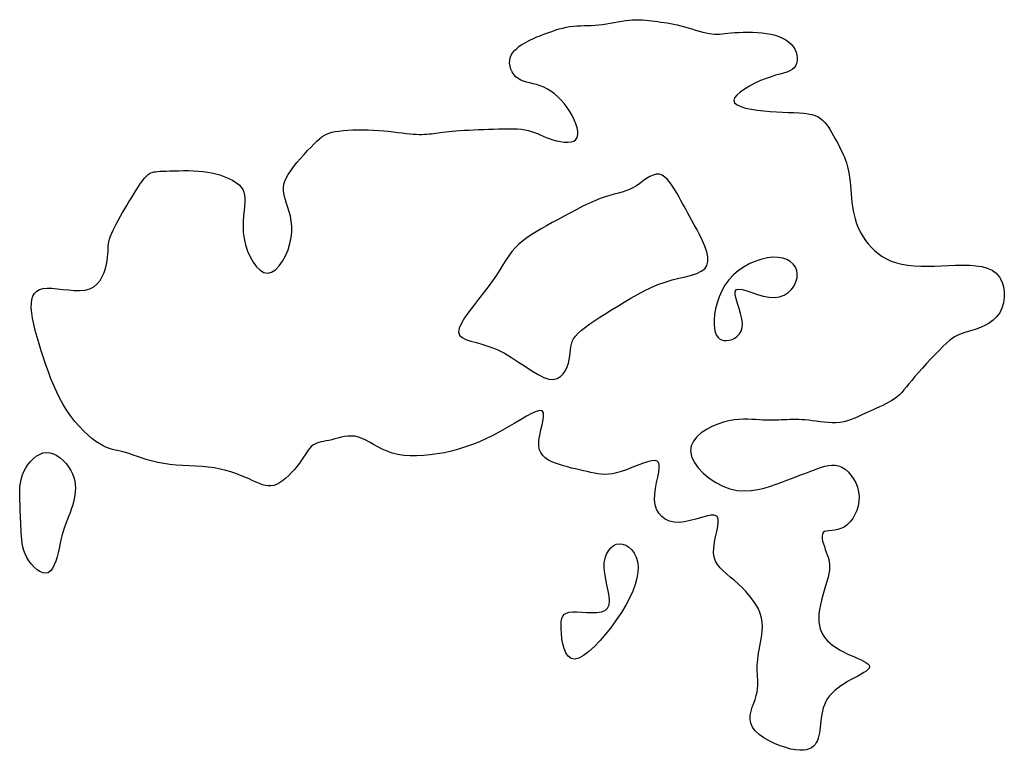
# Model space of a CAD drawing. Header units: millimetres. Extents: x 32690613 to 32693367, y 5343692 to 5344708.
# Tile 91 of 256: x 32692520 to 32692538, y 5343771 to 5343783. Entities that reach past the tile are written whole.
import ezdxf

# ---------------------------------------------------------------- set-up
doc = ezdxf.new("R2010")
doc.units = ezdxf.units.MM
doc.header["$LTSCALE"] = 20
doc.layers.add('02-DGM_HL_493.00', color=102, linetype='Continuous')

msp = doc.modelspace()

# ---------------------------------------------------------------- linework, layer by layer
at = {"layer": '02-DGM_HL_493.00', "elevation": 493, "flags": 128}
for points in [[(32692527.298, 5343781.457), (32692527.358, 5343781.452), (32692527.413, 5343781.449), (32692527.465, 5343781.447), (32692527.512, 5343781.447), (32692527.557, 5343781.448), (32692527.599, 5343781.451), (32692527.64, 5343781.454), (32692527.679, 5343781.458), (32692527.717, 5343781.463), (32692527.756, 5343781.468), (32692527.795, 5343781.474), (32692527.837, 5343781.48), (32692527.881, 5343781.486), (32692527.93, 5343781.492), (32692527.983, 5343781.498), (32692528.042, 5343781.504), (32692528.108, 5343781.509), (32692528.179, 5343781.514), (32692528.256, 5343781.518), (32692528.336, 5343781.522), (32692528.42, 5343781.526), (32692528.507, 5343781.53), (32692528.595, 5343781.533), (32692528.684, 5343781.537), (32692528.773, 5343781.54), (32692528.862, 5343781.543), (32692528.948, 5343781.545), (32692529.032, 5343781.546), (32692529.113, 5343781.545), (32692529.19, 5343781.542), (32692529.262, 5343781.536), (32692529.328, 5343781.526), (32692529.388, 5343781.514), (32692529.443, 5343781.498), (32692529.495, 5343781.48), (32692529.544, 5343781.46), (32692529.593, 5343781.438), (32692529.644, 5343781.416), (32692529.697, 5343781.394), (32692529.755, 5343781.372), (32692529.818, 5343781.351), (32692529.884, 5343781.333), (32692529.952, 5343781.319), (32692530.018, 5343781.31), (32692530.08, 5343781.307), (32692530.137, 5343781.313), (32692530.184, 5343781.328), (32692530.22, 5343781.355), (32692530.244, 5343781.393), (32692530.255, 5343781.442), (32692530.254, 5343781.5), (32692530.243, 5343781.564), (32692530.223, 5343781.633), (32692530.195, 5343781.705), (32692530.159, 5343781.779), (32692530.118, 5343781.851), (32692530.071, 5343781.921), (32692530.019, 5343781.987), (32692529.964, 5343782.049), (32692529.906, 5343782.107), (32692529.846, 5343782.159), (32692529.783, 5343782.205), (32692529.72, 5343782.245), (32692529.656, 5343782.278), (32692529.593, 5343782.303), (32692529.53, 5343782.322), (32692529.469, 5343782.338), (32692529.41, 5343782.352), (32692529.354, 5343782.365), (32692529.3, 5343782.381), (32692529.251, 5343782.401), (32692529.206, 5343782.427), (32692529.165, 5343782.46), (32692529.13, 5343782.5), (32692529.101, 5343782.545), (32692529.079, 5343782.594), (32692529.064, 5343782.645), (32692529.056, 5343782.697), (32692529.057, 5343782.748), (32692529.066, 5343782.797), (32692529.084, 5343782.842), (32692529.11, 5343782.885), (32692529.142, 5343782.924), (32692529.18, 5343782.959), (32692529.22, 5343782.992), (32692529.262, 5343783.021), (32692529.305, 5343783.048), (32692529.347, 5343783.072), (32692529.387, 5343783.093), (32692529.425, 5343783.112), (32692529.462, 5343783.129), (32692529.499, 5343783.146), (32692529.537, 5343783.161), (32692529.576, 5343783.177), (32692529.617, 5343783.192), (32692529.661, 5343783.209), (32692529.71, 5343783.227), (32692529.761, 5343783.246), (32692529.815, 5343783.265), (32692529.872, 5343783.284), (32692529.931, 5343783.302), (32692529.991, 5343783.318), (32692530.053, 5343783.332), (32692530.115, 5343783.343), (32692530.177, 5343783.351), (32692530.24, 5343783.356), (32692530.303, 5343783.359), (32692530.366, 5343783.361), (32692530.43, 5343783.363), (32692530.494, 5343783.365), (32692530.56, 5343783.369), (32692530.626, 5343783.375), (32692530.693, 5343783.383), (32692530.761, 5343783.394), (32692530.829, 5343783.405), (32692530.897, 5343783.418), (32692530.964, 5343783.43), (32692531.03, 5343783.442), (32692531.095, 5343783.452), (32692531.159, 5343783.459), (32692531.22, 5343783.463), (32692531.28, 5343783.465), (32692531.337, 5343783.464), (32692531.394, 5343783.461), (32692531.45, 5343783.457), (32692531.504, 5343783.451), (32692531.558, 5343783.445), (32692531.612, 5343783.438), (32692531.666, 5343783.431), (32692531.72, 5343783.424), (32692531.775, 5343783.417), (32692531.831, 5343783.408), (32692531.888, 5343783.398), (32692531.946, 5343783.387), (32692532.006, 5343783.374), (32692532.068, 5343783.358), (32692532.132, 5343783.341), (32692532.198, 5343783.322), (32692532.264, 5343783.303), (32692532.33, 5343783.283), (32692532.394, 5343783.264), (32692532.455, 5343783.247), (32692532.514, 5343783.233), (32692532.568, 5343783.222), (32692532.617, 5343783.215), (32692532.663, 5343783.211), (32692532.707, 5343783.211), (32692532.751, 5343783.212), (32692532.796, 5343783.216), (32692532.844, 5343783.221), (32692532.896, 5343783.227), (32692532.955, 5343783.232), (32692533.021, 5343783.238), (32692533.093, 5343783.242), (32692533.17, 5343783.245), (32692533.251, 5343783.246), (32692533.334, 5343783.245), (32692533.418, 5343783.241), (32692533.5, 5343783.234), (32692533.581, 5343783.223), (32692533.657, 5343783.209), (32692533.73, 5343783.19), (32692533.798, 5343783.167), (32692533.86, 5343783.14), (32692533.917, 5343783.109), (32692533.968, 5343783.074), (32692534.012, 5343783.035), (32692534.048, 5343782.991), (32692534.078, 5343782.944), (32692534.099, 5343782.894), (32692534.113, 5343782.842), (32692534.119, 5343782.791), (32692534.117, 5343782.741), (32692534.107, 5343782.695), (32692534.089, 5343782.653), (32692534.063, 5343782.617), (32692534.029, 5343782.588), (32692533.987, 5343782.564), (32692533.937, 5343782.544), (32692533.879, 5343782.526), (32692533.813, 5343782.508), (32692533.74, 5343782.487), (32692533.659, 5343782.462), (32692533.57, 5343782.431), (32692533.474, 5343782.392), (32692533.376, 5343782.347), (32692533.28, 5343782.297), (32692533.191, 5343782.245), (32692533.114, 5343782.191), (32692533.054, 5343782.138), (32692533.014, 5343782.088), (32692533.001, 5343782.042), (32692533.018, 5343782.001), (32692533.061, 5343781.965), (32692533.127, 5343781.935), (32692533.211, 5343781.91), (32692533.309, 5343781.889), (32692533.416, 5343781.872), (32692533.529, 5343781.859), (32692533.643, 5343781.85), (32692533.754, 5343781.843), (32692533.861, 5343781.838), (32692533.963, 5343781.834), (32692534.06, 5343781.831), (32692534.151, 5343781.826), (32692534.235, 5343781.819), (32692534.311, 5343781.809), (32692534.379, 5343781.795), (32692534.437, 5343781.776), (32692534.488, 5343781.753), (32692534.532, 5343781.725), (32692534.571, 5343781.692), (32692534.606, 5343781.656), (32692534.638, 5343781.615), (32692534.668, 5343781.571), (32692534.698, 5343781.524), (32692534.728, 5343781.474), (32692534.759, 5343781.421), (32692534.79, 5343781.367), (32692534.82, 5343781.311), (32692534.85, 5343781.256), (32692534.878, 5343781.2), (32692534.904, 5343781.146), (32692534.929, 5343781.094), (32692534.95, 5343781.044), (32692534.969, 5343780.995), (32692534.986, 5343780.947), (32692535.001, 5343780.899), (32692535.013, 5343780.849), (32692535.024, 5343780.797), (32692535.034, 5343780.741), (32692535.042, 5343780.681), (32692535.049, 5343780.617), (32692535.056, 5343780.548), (32692535.062, 5343780.475), (32692535.069, 5343780.401), (32692535.076, 5343780.325), (32692535.084, 5343780.249), (32692535.094, 5343780.174), (32692535.106, 5343780.1), (32692535.121, 5343780.029), (32692535.138, 5343779.96), (32692535.159, 5343779.893), (32692535.183, 5343779.828), (32692535.211, 5343779.765), (32692535.243, 5343779.703), (32692535.28, 5343779.641), (32692535.321, 5343779.58), (32692535.368, 5343779.52), (32692535.42, 5343779.46), (32692535.478, 5343779.403), (32692535.542, 5343779.349), (32692535.613, 5343779.299), (32692535.69, 5343779.255), (32692535.774, 5343779.216), (32692535.865, 5343779.184), (32692535.963, 5343779.161), (32692536.069, 5343779.144), (32692536.179, 5343779.134), (32692536.295, 5343779.128), (32692536.414, 5343779.127), (32692536.536, 5343779.129), (32692536.659, 5343779.132), (32692536.784, 5343779.137), (32692536.909, 5343779.142), (32692537.032, 5343779.144), (32692537.15, 5343779.143), (32692537.264, 5343779.135), (32692537.37, 5343779.119), (32692537.466, 5343779.093), (32692537.551, 5343779.055), (32692537.623, 5343779.003), (32692537.681, 5343778.935), (32692537.724, 5343778.855), (32692537.752, 5343778.766), (32692537.766, 5343778.671), (32692537.766, 5343778.574), (32692537.752, 5343778.478), (32692537.725, 5343778.387), (32692537.684, 5343778.305), (32692537.631, 5343778.234), (32692537.568, 5343778.173), (32692537.497, 5343778.123), (32692537.422, 5343778.081), (32692537.345, 5343778.046), (32692537.268, 5343778.018), (32692537.196, 5343777.994), (32692537.13, 5343777.975), (32692537.072, 5343777.958), (32692537.022, 5343777.942), (32692536.976, 5343777.925), (32692536.933, 5343777.905), (32692536.891, 5343777.882), (32692536.847, 5343777.852), (32692536.8, 5343777.815), (32692536.746, 5343777.768), (32692536.685, 5343777.71), (32692536.618, 5343777.644), (32692536.546, 5343777.57), (32692536.472, 5343777.493), (32692536.398, 5343777.413), (32692536.326, 5343777.333), (32692536.257, 5343777.255), (32692536.193, 5343777.182), (32692536.137, 5343777.115), (32692536.087, 5343777.055), (32692536.041, 5343777), (32692535.999, 5343776.95), (32692535.959, 5343776.905), (32692535.919, 5343776.864), (32692535.877, 5343776.827), (32692535.833, 5343776.793), (32692535.786, 5343776.761), (32692535.735, 5343776.731), (32692535.681, 5343776.702), (32692535.624, 5343776.675), (32692535.566, 5343776.648), (32692535.506, 5343776.621), (32692535.445, 5343776.594), (32692535.384, 5343776.566), (32692535.322, 5343776.538), (32692535.26, 5343776.508), (32692535.198, 5343776.479), (32692535.136, 5343776.452), (32692535.072, 5343776.427), (32692535.007, 5343776.406), (32692534.941, 5343776.389), (32692534.874, 5343776.377), (32692534.805, 5343776.371), (32692534.734, 5343776.37), (32692534.663, 5343776.373), (32692534.592, 5343776.38), (32692534.522, 5343776.388), (32692534.453, 5343776.397), (32692534.386, 5343776.406), (32692534.322, 5343776.414), (32692534.261, 5343776.42), (32692534.202, 5343776.424), (32692534.146, 5343776.426), (32692534.092, 5343776.427), (32692534.04, 5343776.426), (32692533.988, 5343776.425), (32692533.938, 5343776.424), (32692533.888, 5343776.422), (32692533.838, 5343776.42), (32692533.788, 5343776.418), (32692533.736, 5343776.417), (32692533.684, 5343776.416), (32692533.63, 5343776.416), (32692533.574, 5343776.417), (32692533.516, 5343776.418), (32692533.454, 5343776.422), (32692533.39, 5343776.426), (32692533.322, 5343776.43), (32692533.25, 5343776.433), (32692533.175, 5343776.434), (32692533.094, 5343776.43), (32692533.009, 5343776.421), (32692532.918, 5343776.405), (32692532.822, 5343776.38), (32692532.721, 5343776.347), (32692532.619, 5343776.304), (32692532.52, 5343776.252), (32692532.429, 5343776.192), (32692532.351, 5343776.124), (32692532.291, 5343776.048), (32692532.253, 5343775.964), (32692532.241, 5343775.874), (32692532.26, 5343775.777), (32692532.306, 5343775.678), (32692532.376, 5343775.579), (32692532.465, 5343775.483), (32692532.57, 5343775.394), (32692532.685, 5343775.317), (32692532.808, 5343775.253), (32692532.935, 5343775.206), (32692533.061, 5343775.179), (32692533.185, 5343775.17), (32692533.307, 5343775.176), (32692533.425, 5343775.194), (32692533.539, 5343775.221), (32692533.648, 5343775.253), (32692533.751, 5343775.289), (32692533.847, 5343775.325), (32692533.936, 5343775.358), (32692534.018, 5343775.389), (32692534.095, 5343775.418), (32692534.166, 5343775.445), (32692534.234, 5343775.471), (32692534.298, 5343775.495), (32692534.361, 5343775.519), (32692534.423, 5343775.542), (32692534.484, 5343775.565), (32692534.546, 5343775.586), (32692534.607, 5343775.604), (32692534.668, 5343775.618), (32692534.728, 5343775.624), (32692534.788, 5343775.623), (32692534.847, 5343775.611), (32692534.905, 5343775.589), (32692534.961, 5343775.553), (32692535.015, 5343775.507), (32692535.066, 5343775.45), (32692535.111, 5343775.385), (32692535.149, 5343775.313), (32692535.179, 5343775.236), (32692535.199, 5343775.155), (32692535.208, 5343775.072), (32692535.206, 5343774.989), (32692535.192, 5343774.907), (32692535.168, 5343774.828), (32692535.135, 5343774.753), (32692535.096, 5343774.685), (32692535.05, 5343774.624), (32692535, 5343774.574), (32692534.946, 5343774.534), (32692534.89, 5343774.507), (32692534.834, 5343774.489), (32692534.779, 5343774.479), (32692534.727, 5343774.473), (32692534.679, 5343774.469), (32692534.637, 5343774.463), (32692534.602, 5343774.453), (32692534.577, 5343774.436), (32692534.562, 5343774.41), (32692534.557, 5343774.375), (32692534.559, 5343774.334), (32692534.567, 5343774.288), (32692534.58, 5343774.239), (32692534.597, 5343774.189), (32692534.614, 5343774.139), (32692534.632, 5343774.091), (32692534.649, 5343774.046), (32692534.664, 5343774.004), (32692534.676, 5343773.963), (32692534.684, 5343773.921), (32692534.69, 5343773.877), (32692534.69, 5343773.829), (32692534.686, 5343773.777), (32692534.677, 5343773.717), (32692534.662, 5343773.65), (32692534.642, 5343773.577), (32692534.619, 5343773.499), (32692534.595, 5343773.417), (32692534.571, 5343773.333), (32692534.548, 5343773.249), (32692534.528, 5343773.166), (32692534.513, 5343773.085), (32692534.503, 5343773.009), (32692534.5, 5343772.936), (32692534.502, 5343772.868), (32692534.511, 5343772.803), (32692534.526, 5343772.742), (32692534.548, 5343772.684), (32692534.576, 5343772.631), (32692534.61, 5343772.58), (32692534.651, 5343772.534), (32692534.697, 5343772.49), (32692534.749, 5343772.449), (32692534.804, 5343772.411), (32692534.863, 5343772.375), (32692534.924, 5343772.342), (32692534.987, 5343772.31), (32692535.051, 5343772.281), (32692535.114, 5343772.253), (32692535.175, 5343772.226), (32692535.233, 5343772.2), (32692535.284, 5343772.175), (32692535.328, 5343772.151), (32692535.362, 5343772.126), (32692535.384, 5343772.102), (32692535.392, 5343772.077), (32692535.386, 5343772.052), (32692535.365, 5343772.026), (32692535.334, 5343771.999), (32692535.292, 5343771.971), (32692535.243, 5343771.942), (32692535.187, 5343771.912), (32692535.128, 5343771.881), (32692535.067, 5343771.848), (32692535.006, 5343771.813), (32692534.946, 5343771.777), (32692534.888, 5343771.739), (32692534.832, 5343771.699), (32692534.78, 5343771.657), (32692534.732, 5343771.612), (32692534.689, 5343771.565), (32692534.652, 5343771.515), (32692534.621, 5343771.462), (32692534.597, 5343771.407), (32692534.577, 5343771.35), (32692534.562, 5343771.293), (32692534.551, 5343771.235), (32692534.542, 5343771.177), (32692534.535, 5343771.119), (32692534.529, 5343771.064), (32692534.524, 5343771.01), (32692534.517, 5343770.958), (32692534.51, 5343770.909), (32692534.501, 5343770.862), (32692534.489, 5343770.818), (32692534.475, 5343770.777), (32692534.456, 5343770.74), (32692534.433, 5343770.705), (32692534.405, 5343770.675), (32692534.371, 5343770.649), (32692534.33, 5343770.628), (32692534.283, 5343770.614), (32692534.228, 5343770.605), (32692534.164, 5343770.604), (32692534.092, 5343770.611), (32692534.01, 5343770.626), (32692533.919, 5343770.651), (32692533.822, 5343770.684), (32692533.722, 5343770.725), (32692533.625, 5343770.772), (32692533.533, 5343770.826), (32692533.451, 5343770.884), (32692533.382, 5343770.947), (32692533.332, 5343771.013), (32692533.302, 5343771.081), (32692533.291, 5343771.151), (32692533.293, 5343771.222), (32692533.307, 5343771.293), (32692533.328, 5343771.364), (32692533.353, 5343771.433), (32692533.378, 5343771.501), (32692533.399, 5343771.566), (32692533.414, 5343771.627), (32692533.423, 5343771.686), (32692533.428, 5343771.742), (32692533.428, 5343771.796), (32692533.426, 5343771.849), (32692533.422, 5343771.9), (32692533.419, 5343771.95), (32692533.416, 5343772), (32692533.415, 5343772.05), (32692533.416, 5343772.101), (32692533.419, 5343772.152), (32692533.424, 5343772.205), (32692533.431, 5343772.259), (32692533.439, 5343772.315), (32692533.449, 5343772.374), (32692533.461, 5343772.435), (32692533.474, 5343772.5), (32692533.486, 5343772.567), (32692533.497, 5343772.637), (32692533.505, 5343772.71), (32692533.508, 5343772.784), (32692533.503, 5343772.859), (32692533.491, 5343772.936), (32692533.468, 5343773.014), (32692533.435, 5343773.092), (32692533.391, 5343773.17), (32692533.339, 5343773.248), (32692533.28, 5343773.324), (32692533.216, 5343773.397), (32692533.149, 5343773.467), (32692533.079, 5343773.534), (32692533.01, 5343773.597), (32692532.941, 5343773.654), (32692532.876, 5343773.709), (32692532.815, 5343773.762), (32692532.761, 5343773.816), (32692532.715, 5343773.873), (32692532.68, 5343773.935), (32692532.656, 5343774.005), (32692532.645, 5343774.083), (32692532.649, 5343774.171), (32692532.663, 5343774.265), (32692532.683, 5343774.362), (32692532.703, 5343774.457), (32692532.721, 5343774.545), (32692532.73, 5343774.622), (32692532.725, 5343774.683), (32692532.703, 5343774.724), (32692532.66, 5343774.743), (32692532.598, 5343774.742), (32692532.521, 5343774.727), (32692532.433, 5343774.703), (32692532.337, 5343774.675), (32692532.237, 5343774.647), (32692532.137, 5343774.626), (32692532.04, 5343774.615), (32692531.951, 5343774.619), (32692531.869, 5343774.638), (32692531.796, 5343774.671), (32692531.734, 5343774.718), (32692531.683, 5343774.776), (32692531.644, 5343774.846), (32692531.619, 5343774.926), (32692531.608, 5343775.015), (32692531.611, 5343775.112), (32692531.625, 5343775.214), (32692531.644, 5343775.316), (32692531.665, 5343775.413), (32692531.682, 5343775.503), (32692531.691, 5343775.581), (32692531.687, 5343775.643), (32692531.665, 5343775.685), (32692531.622, 5343775.703), (32692531.56, 5343775.702), (32692531.484, 5343775.684), (32692531.397, 5343775.655), (32692531.304, 5343775.619), (32692531.207, 5343775.58), (32692531.112, 5343775.542), (32692531.021, 5343775.509), (32692530.939, 5343775.486), (32692530.865, 5343775.47), (32692530.796, 5343775.463), (32692530.731, 5343775.461), (32692530.67, 5343775.465), (32692530.61, 5343775.473), (32692530.55, 5343775.484), (32692530.488, 5343775.497), (32692530.424, 5343775.51), (32692530.357, 5343775.525), (32692530.287, 5343775.54), (32692530.217, 5343775.556), (32692530.146, 5343775.573), (32692530.074, 5343775.592), (32692530.003, 5343775.612), (32692529.932, 5343775.633), (32692529.864, 5343775.657), (32692529.798, 5343775.683), (32692529.738, 5343775.714), (32692529.684, 5343775.75), (32692529.638, 5343775.793), (32692529.603, 5343775.845), (32692529.579, 5343775.906), (32692529.569, 5343775.978), (32692529.572, 5343776.061), (32692529.587, 5343776.152), (32692529.607, 5343776.245), (32692529.628, 5343776.336), (32692529.645, 5343776.42), (32692529.654, 5343776.491), (32692529.65, 5343776.546), (32692529.629, 5343776.578), (32692529.586, 5343776.585), (32692529.523, 5343776.569), (32692529.444, 5343776.534), (32692529.351, 5343776.484), (32692529.246, 5343776.423), (32692529.133, 5343776.355), (32692529.014, 5343776.285), (32692528.892, 5343776.216), (32692528.77, 5343776.151), (32692528.647, 5343776.091), (32692528.524, 5343776.037), (32692528.401, 5343775.988), (32692528.277, 5343775.944), (32692528.154, 5343775.905), (32692528.03, 5343775.872), (32692527.906, 5343775.843), (32692527.782, 5343775.82), (32692527.659, 5343775.803), (32692527.537, 5343775.791), (32692527.418, 5343775.786), (32692527.303, 5343775.788), (32692527.192, 5343775.796), (32692527.087, 5343775.812), (32692526.989, 5343775.835), (32692526.898, 5343775.867), (32692526.813, 5343775.904), (32692526.734, 5343775.944), (32692526.66, 5343775.986), (32692526.59, 5343776.026), (32692526.523, 5343776.063), (32692526.458, 5343776.095), (32692526.394, 5343776.118), (32692526.331, 5343776.131), (32692526.269, 5343776.136), (32692526.207, 5343776.134), (32692526.147, 5343776.126), (32692526.088, 5343776.114), (32692526.031, 5343776.1), (32692525.976, 5343776.085), (32692525.923, 5343776.072), (32692525.873, 5343776.06), (32692525.825, 5343776.051), (32692525.78, 5343776.042), (32692525.737, 5343776.033), (32692525.697, 5343776.023), (32692525.66, 5343776.011), (32692525.625, 5343775.995), (32692525.594, 5343775.975), (32692525.564, 5343775.951), (32692525.537, 5343775.922), (32692525.51, 5343775.888), (32692525.484, 5343775.85), (32692525.456, 5343775.807), (32692525.426, 5343775.762), (32692525.393, 5343775.713), (32692525.356, 5343775.66), (32692525.314, 5343775.606), (32692525.267, 5343775.55), (32692525.218, 5343775.494), (32692525.166, 5343775.441), (32692525.113, 5343775.392), (32692525.059, 5343775.348), (32692525.006, 5343775.311), (32692524.953, 5343775.283), (32692524.903, 5343775.266), (32692524.854, 5343775.257), (32692524.805, 5343775.257), (32692524.756, 5343775.265), (32692524.705, 5343775.279), (32692524.652, 5343775.299), (32692524.595, 5343775.323), (32692524.534, 5343775.35), (32692524.468, 5343775.38), (32692524.396, 5343775.411), (32692524.319, 5343775.443), (32692524.237, 5343775.474), (32692524.15, 5343775.504), (32692524.058, 5343775.531), (32692523.96, 5343775.555), (32692523.858, 5343775.574), (32692523.751, 5343775.588), (32692523.64, 5343775.599), (32692523.526, 5343775.606), (32692523.412, 5343775.612), (32692523.297, 5343775.618), (32692523.183, 5343775.626), (32692523.073, 5343775.636), (32692522.965, 5343775.65), (32692522.863, 5343775.67), (32692522.766, 5343775.693), (32692522.673, 5343775.719), (32692522.586, 5343775.747), (32692522.504, 5343775.775), (32692522.428, 5343775.801), (32692522.356, 5343775.826), (32692522.291, 5343775.846), (32692522.23, 5343775.863), (32692522.173, 5343775.876), (32692522.119, 5343775.888), (32692522.066, 5343775.9), (32692522.013, 5343775.915), (32692521.959, 5343775.935), (32692521.901, 5343775.961), (32692521.84, 5343775.996), (32692521.773, 5343776.04), (32692521.702, 5343776.094), (32692521.628, 5343776.156), (32692521.553, 5343776.228), (32692521.477, 5343776.307), (32692521.402, 5343776.393), (32692521.33, 5343776.486), (32692521.261, 5343776.585), (32692521.197, 5343776.689), (32692521.137, 5343776.798), (32692521.082, 5343776.911), (32692521.03, 5343777.027), (32692520.981, 5343777.146), (32692520.935, 5343777.268), (32692520.891, 5343777.39), (32692520.849, 5343777.514), (32692520.809, 5343777.637), (32692520.77, 5343777.759), (32692520.735, 5343777.879), (32692520.704, 5343777.994), (32692520.677, 5343778.105), (32692520.656, 5343778.21), (32692520.641, 5343778.307), (32692520.634, 5343778.395), (32692520.635, 5343778.473), (32692520.645, 5343778.541), (32692520.664, 5343778.599), (32692520.692, 5343778.647), (32692520.731, 5343778.685), (32692520.78, 5343778.713), (32692520.841, 5343778.731), (32692520.913, 5343778.739), (32692520.996, 5343778.738), (32692521.089, 5343778.73), (32692521.188, 5343778.718), (32692521.289, 5343778.707), (32692521.391, 5343778.699), (32692521.489, 5343778.697), (32692521.581, 5343778.706), (32692521.664, 5343778.727), (32692521.735, 5343778.764), (32692521.794, 5343778.814), (32692521.844, 5343778.874), (32692521.884, 5343778.942), (32692521.915, 5343779.014), (32692521.939, 5343779.088), (32692521.957, 5343779.159), (32692521.969, 5343779.225), (32692521.978, 5343779.285), (32692521.982, 5343779.337), (32692521.985, 5343779.385), (32692521.988, 5343779.429), (32692521.99, 5343779.472), (32692521.995, 5343779.514), (32692522.002, 5343779.557), (32692522.013, 5343779.602), (32692522.029, 5343779.652), (32692522.051, 5343779.705), (32692522.076, 5343779.761), (32692522.104, 5343779.82), (32692522.136, 5343779.88), (32692522.17, 5343779.943), (32692522.206, 5343780.006), (32692522.242, 5343780.07), (32692522.28, 5343780.134), (32692522.317, 5343780.197), (32692522.354, 5343780.259), (32692522.391, 5343780.32), (32692522.427, 5343780.378), (32692522.461, 5343780.433), (32692522.494, 5343780.484), (32692522.524, 5343780.531), (32692522.553, 5343780.574), (32692522.579, 5343780.612), (32692522.604, 5343780.646), (32692522.627, 5343780.675), (32692522.65, 5343780.701), (32692522.672, 5343780.722), (32692522.694, 5343780.741), (32692522.716, 5343780.756), (32692522.739, 5343780.768), (32692522.763, 5343780.777), (32692522.791, 5343780.784), (32692522.822, 5343780.789), (32692522.859, 5343780.793), (32692522.901, 5343780.796), (32692522.951, 5343780.798), (32692523.009, 5343780.8), (32692523.076, 5343780.803), (32692523.15, 5343780.805), (32692523.23, 5343780.807), (32692523.315, 5343780.808), (32692523.402, 5343780.808), (32692523.489, 5343780.805), (32692523.576, 5343780.8), (32692523.66, 5343780.793), (32692523.739, 5343780.782), (32692523.814, 5343780.768), (32692523.884, 5343780.751), (32692523.951, 5343780.732), (32692524.013, 5343780.711), (32692524.071, 5343780.688), (32692524.124, 5343780.663), (32692524.174, 5343780.638), (32692524.22, 5343780.611), (32692524.262, 5343780.582), (32692524.299, 5343780.55), (32692524.33, 5343780.515), (32692524.356, 5343780.476), (32692524.376, 5343780.431), (32692524.389, 5343780.379), (32692524.395, 5343780.321), (32692524.394, 5343780.254), (32692524.388, 5343780.181), (32692524.38, 5343780.1), (32692524.371, 5343780.012), (32692524.364, 5343779.919), (32692524.362, 5343779.821), (32692524.367, 5343779.718), (32692524.381, 5343779.611), (32692524.407, 5343779.502), (32692524.443, 5343779.393), (32692524.488, 5343779.289), (32692524.54, 5343779.195), (32692524.599, 5343779.115), (32692524.662, 5343779.054), (32692524.729, 5343779.014), (32692524.797, 5343779.002), (32692524.866, 5343779.02), (32692524.933, 5343779.064), (32692524.997, 5343779.13), (32692525.056, 5343779.214), (32692525.109, 5343779.31), (32692525.154, 5343779.415), (32692525.189, 5343779.523), (32692525.212, 5343779.63), (32692525.222, 5343779.732), (32692525.221, 5343779.828), (32692525.212, 5343779.919), (32692525.196, 5343780.005), (32692525.175, 5343780.085), (32692525.152, 5343780.159), (32692525.129, 5343780.229), (32692525.108, 5343780.293), (32692525.091, 5343780.353), (32692525.079, 5343780.408), (32692525.074, 5343780.462), (32692525.074, 5343780.514), (32692525.082, 5343780.567), (32692525.098, 5343780.621), (32692525.123, 5343780.678), (32692525.157, 5343780.74), (32692525.201, 5343780.806), (32692525.253, 5343780.877), (32692525.311, 5343780.949), (32692525.373, 5343781.022), (32692525.436, 5343781.093), (32692525.499, 5343781.161), (32692525.559, 5343781.224), (32692525.614, 5343781.28), (32692525.663, 5343781.328), (32692525.707, 5343781.368), (32692525.749, 5343781.402), (32692525.789, 5343781.429), (32692525.831, 5343781.451), (32692525.876, 5343781.469), (32692525.926, 5343781.483), (32692525.984, 5343781.495), (32692526.051, 5343781.505), (32692526.125, 5343781.513), (32692526.206, 5343781.519), (32692526.293, 5343781.524), (32692526.383, 5343781.526), (32692526.475, 5343781.527), (32692526.568, 5343781.525), (32692526.661, 5343781.521), (32692526.752, 5343781.516), (32692526.84, 5343781.508), (32692526.926, 5343781.5), (32692527.008, 5343781.49), (32692527.087, 5343781.481), (32692527.162, 5343781.472), (32692527.232, 5343781.464)], [(32692532.531, 5343779.138), (32692532.548, 5343779.208), (32692532.545, 5343779.29), (32692532.526, 5343779.381), (32692532.493, 5343779.477), (32692532.452, 5343779.575), (32692532.405, 5343779.672), (32692532.356, 5343779.765), (32692532.308, 5343779.852), (32692532.266, 5343779.929), (32692532.228, 5343779.997), (32692532.194, 5343780.059), (32692532.163, 5343780.117), (32692532.132, 5343780.172), (32692532.102, 5343780.227), (32692532.072, 5343780.283), (32692532.039, 5343780.342), (32692532.004, 5343780.405), (32692531.966, 5343780.47), (32692531.926, 5343780.535), (32692531.883, 5343780.596), (32692531.838, 5343780.651), (32692531.791, 5343780.695), (32692531.741, 5343780.728), (32692531.69, 5343780.745), (32692531.636, 5343780.745), (32692531.581, 5343780.729), (32692531.525, 5343780.702), (32692531.467, 5343780.667), (32692531.408, 5343780.626), (32692531.348, 5343780.583), (32692531.288, 5343780.541), (32692531.227, 5343780.504), (32692531.165, 5343780.474), (32692531.102, 5343780.45), (32692531.037, 5343780.43), (32692530.97, 5343780.411), (32692530.898, 5343780.392), (32692530.821, 5343780.371), (32692530.739, 5343780.346), (32692530.65, 5343780.315), (32692530.554, 5343780.276), (32692530.452, 5343780.231), (32692530.346, 5343780.18), (32692530.237, 5343780.125), (32692530.127, 5343780.068), (32692530.017, 5343780.009), (32692529.909, 5343779.95), (32692529.805, 5343779.893), (32692529.705, 5343779.838), (32692529.611, 5343779.785), (32692529.522, 5343779.733), (32692529.438, 5343779.68), (32692529.359, 5343779.627), (32692529.286, 5343779.572), (32692529.218, 5343779.513), (32692529.155, 5343779.45), (32692529.097, 5343779.383), (32692529.043, 5343779.311), (32692528.991, 5343779.233), (32692528.937, 5343779.15), (32692528.882, 5343779.062), (32692528.822, 5343778.968), (32692528.756, 5343778.869), (32692528.681, 5343778.765), (32692528.598, 5343778.655), (32692528.509, 5343778.543), (32692528.421, 5343778.43), (32692528.337, 5343778.32), (32692528.264, 5343778.216), (32692528.206, 5343778.121), (32692528.169, 5343778.036), (32692528.157, 5343777.966), (32692528.174, 5343777.911), (32692528.218, 5343777.869), (32692528.285, 5343777.836), (32692528.371, 5343777.808), (32692528.473, 5343777.78), (32692528.587, 5343777.748), (32692528.709, 5343777.709), (32692528.836, 5343777.659), (32692528.963, 5343777.594), (32692529.09, 5343777.519), (32692529.214, 5343777.439), (32692529.334, 5343777.359), (32692529.449, 5343777.283), (32692529.557, 5343777.218), (32692529.656, 5343777.168), (32692529.746, 5343777.138), (32692529.824, 5343777.133), (32692529.892, 5343777.149), (32692529.949, 5343777.184), (32692529.998, 5343777.232), (32692530.037, 5343777.29), (32692530.068, 5343777.354), (32692530.091, 5343777.421), (32692530.107, 5343777.486), (32692530.118, 5343777.547), (32692530.124, 5343777.603), (32692530.129, 5343777.655), (32692530.135, 5343777.705), (32692530.145, 5343777.753), (32692530.16, 5343777.8), (32692530.183, 5343777.847), (32692530.217, 5343777.896), (32692530.263, 5343777.946), (32692530.32, 5343777.998), (32692530.389, 5343778.052), (32692530.467, 5343778.109), (32692530.554, 5343778.168), (32692530.647, 5343778.228), (32692530.747, 5343778.292), (32692530.852, 5343778.357), (32692530.96, 5343778.425), (32692531.073, 5343778.494), (32692531.188, 5343778.562), (32692531.305, 5343778.628), (32692531.425, 5343778.691), (32692531.546, 5343778.75), (32692531.668, 5343778.802), (32692531.792, 5343778.847), (32692531.915, 5343778.883), (32692532.035, 5343778.914), (32692532.15, 5343778.941), (32692532.256, 5343778.969), (32692532.35, 5343778.999), (32692532.429, 5343779.036), (32692532.491, 5343779.081)], [(32692533.721, 5343778.573), (32692533.81, 5343778.586), (32692533.89, 5343778.617), (32692533.959, 5343778.662), (32692534.017, 5343778.718), (32692534.063, 5343778.781), (32692534.097, 5343778.85), (32692534.116, 5343778.92), (32692534.121, 5343778.988), (32692534.111, 5343779.053), (32692534.087, 5343779.111), (32692534.049, 5343779.162), (32692533.998, 5343779.206), (32692533.936, 5343779.241), (32692533.864, 5343779.266), (32692533.783, 5343779.281), (32692533.693, 5343779.283), (32692533.596, 5343779.273), (32692533.494, 5343779.251), (32692533.39, 5343779.217), (32692533.285, 5343779.171), (32692533.183, 5343779.115), (32692533.086, 5343779.048), (32692532.996, 5343778.972), (32692532.916, 5343778.886), (32692532.847, 5343778.791), (32692532.79, 5343778.69), (32692532.744, 5343778.586), (32692532.708, 5343778.48), (32692532.681, 5343778.376), (32692532.664, 5343778.277), (32692532.656, 5343778.184), (32692532.655, 5343778.1), (32692532.662, 5343778.028), (32692532.675, 5343777.967), (32692532.695, 5343777.918), (32692532.721, 5343777.878), (32692532.752, 5343777.849), (32692532.789, 5343777.83), (32692532.829, 5343777.819), (32692532.874, 5343777.817), (32692532.923, 5343777.823), (32692532.972, 5343777.837), (32692533.02, 5343777.86), (32692533.064, 5343777.892), (32692533.102, 5343777.933), (32692533.132, 5343777.985), (32692533.15, 5343778.047), (32692533.155, 5343778.12), (32692533.144, 5343778.202), (32692533.123, 5343778.292), (32692533.096, 5343778.383), (32692533.068, 5343778.472), (32692533.044, 5343778.554), (32692533.029, 5343778.625), (32692533.029, 5343778.679), (32692533.048, 5343778.713), (32692533.09, 5343778.723), (32692533.152, 5343778.714), (32692533.231, 5343778.692), (32692533.321, 5343778.661), (32692533.419, 5343778.628), (32692533.521, 5343778.599), (32692533.623, 5343778.578)], [(32692520.433, 5343774.995), (32692520.431, 5343775.058), (32692520.43, 5343775.12), (32692520.431, 5343775.183), (32692520.434, 5343775.246), (32692520.442, 5343775.309), (32692520.454, 5343775.372), (32692520.472, 5343775.435), (32692520.497, 5343775.498), (32692520.53, 5343775.562), (32692520.569, 5343775.624), (32692520.615, 5343775.682), (32692520.665, 5343775.734), (32692520.72, 5343775.779), (32692520.778, 5343775.814), (32692520.839, 5343775.838), (32692520.901, 5343775.848), (32692520.963, 5343775.843), (32692521.025, 5343775.824), (32692521.086, 5343775.793), (32692521.144, 5343775.753), (32692521.198, 5343775.705), (32692521.248, 5343775.65), (32692521.292, 5343775.592), (32692521.33, 5343775.531), (32692521.36, 5343775.47), (32692521.382, 5343775.408), (32692521.398, 5343775.346), (32692521.407, 5343775.284), (32692521.411, 5343775.221), (32692521.409, 5343775.159), (32692521.402, 5343775.096), (32692521.391, 5343775.033), (32692521.376, 5343774.97), (32692521.358, 5343774.907), (32692521.338, 5343774.846), (32692521.316, 5343774.786), (32692521.294, 5343774.729), (32692521.273, 5343774.674), (32692521.252, 5343774.623), (32692521.234, 5343774.576), (32692521.218, 5343774.534), (32692521.205, 5343774.495), (32692521.193, 5343774.457), (32692521.183, 5343774.418), (32692521.173, 5343774.377), (32692521.162, 5343774.332), (32692521.151, 5343774.281), (32692521.139, 5343774.222), (32692521.125, 5343774.155), (32692521.108, 5343774.082), (32692521.089, 5343774.007), (32692521.066, 5343773.934), (32692521.039, 5343773.866), (32692521.009, 5343773.807), (32692520.974, 5343773.761), (32692520.933, 5343773.731), (32692520.888, 5343773.72), (32692520.838, 5343773.727), (32692520.787, 5343773.749), (32692520.735, 5343773.783), (32692520.684, 5343773.828), (32692520.636, 5343773.881), (32692520.593, 5343773.939), (32692520.556, 5343773.999), (32692520.526, 5343774.061), (32692520.503, 5343774.123), (32692520.485, 5343774.184), (32692520.473, 5343774.246), (32692520.465, 5343774.309), (32692520.459, 5343774.371), (32692520.456, 5343774.433), (32692520.453, 5343774.496), (32692520.451, 5343774.558), (32692520.448, 5343774.621), (32692520.446, 5343774.683), (32692520.443, 5343774.746), (32692520.441, 5343774.808), (32692520.438, 5343774.871), (32692520.436, 5343774.933)], [(32692530.94, 5343772.904), (32692530.847, 5343772.776), (32692530.75, 5343772.652), (32692530.65, 5343772.535), (32692530.55, 5343772.43), (32692530.452, 5343772.341), (32692530.359, 5343772.272), (32692530.274, 5343772.226), (32692530.2, 5343772.208), (32692530.137, 5343772.22), (32692530.086, 5343772.259), (32692530.046, 5343772.319), (32692530.015, 5343772.394), (32692529.993, 5343772.479), (32692529.977, 5343772.569), (32692529.967, 5343772.658), (32692529.962, 5343772.741), (32692529.961, 5343772.813), (32692529.965, 5343772.874), (32692529.975, 5343772.925), (32692529.993, 5343772.966), (32692530.02, 5343772.998), (32692530.057, 5343773.02), (32692530.105, 5343773.034), (32692530.167, 5343773.041), (32692530.242, 5343773.04), (32692530.327, 5343773.036), (32692530.417, 5343773.031), (32692530.508, 5343773.028), (32692530.594, 5343773.031), (32692530.671, 5343773.043), (32692530.736, 5343773.067), (32692530.782, 5343773.106), (32692530.807, 5343773.163), (32692530.814, 5343773.236), (32692530.807, 5343773.321), (32692530.791, 5343773.414), (32692530.769, 5343773.514), (32692530.748, 5343773.615), (32692530.73, 5343773.716), (32692530.721, 5343773.813), (32692530.723, 5343773.903), (32692530.737, 5343773.984), (32692530.761, 5343774.056), (32692530.794, 5343774.118), (32692530.835, 5343774.168), (32692530.881, 5343774.206), (32692530.933, 5343774.23), (32692530.988, 5343774.24), (32692531.045, 5343774.235), (32692531.101, 5343774.215), (32692531.156, 5343774.181), (32692531.207, 5343774.134), (32692531.25, 5343774.075), (32692531.285, 5343774.006), (32692531.309, 5343773.926), (32692531.32, 5343773.836), (32692531.316, 5343773.739), (32692531.298, 5343773.633), (32692531.267, 5343773.522), (32692531.223, 5343773.405), (32692531.167, 5343773.284), (32692531.101, 5343773.159), (32692531.025, 5343773.032)]]:
    msp.add_lwpolyline(points, close=True, dxfattribs=at)

doc.saveas('drawing.dxf')
